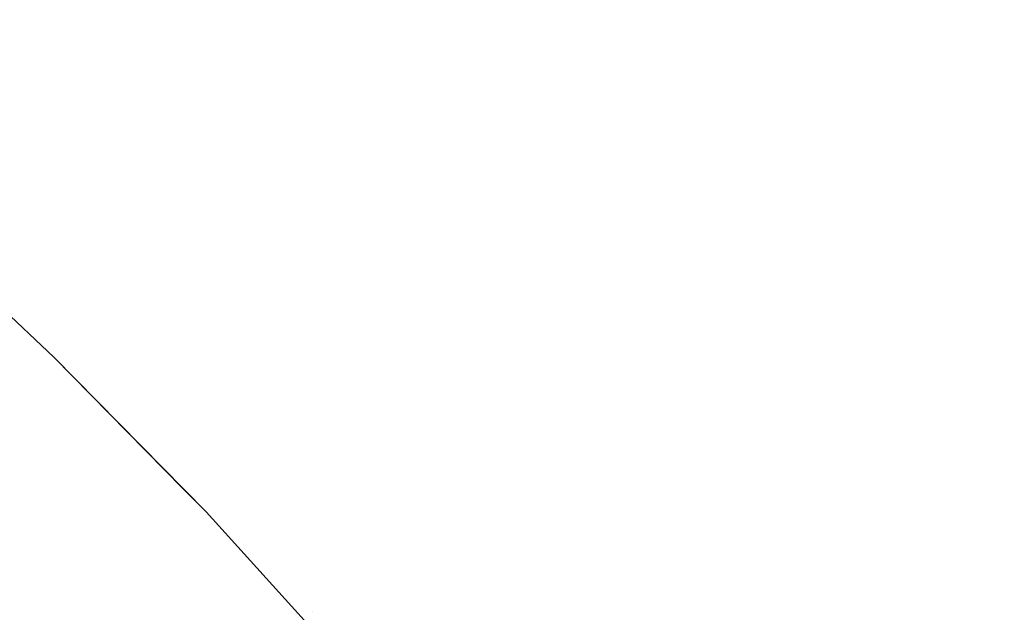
# Model space of a CAD drawing. Header units: centimetres. Extents: x -17.1 to 18.2, y 3.4 to 5.2.
# Tile 170 of 256: x -5.26227 to -5.24916, y 5.18077 to 5.18866. Entities that reach past the tile are written whole.
import ezdxf

# ---------------------------------------------------------------- set-up
doc = ezdxf.new("R2010")
doc.units = ezdxf.units.CM
doc.header["$LTSCALE"] = 2.54
doc.layers.add('Lucido design-1', color=7, linetype='Continuous')

# ---------------------------------------------------------------- blocks, each defined once
blk = doc.blocks.new('Gruppo-4-1')
at = {"color": 7, "linetype": 'Continuous', "lineweight": 9}
for points, invisible_edges in [([(-5.26437, 5.189798, -1872.67261), (-5.263455, 5.189798, -1872.668058), (-5.2618, 5.188447, -1872.668859), (-5.262699, 5.188447, -1872.673333)], 15), ([(-5.260815, 5.188447, -1872.664449), (-5.2618, 5.188447, -1872.668859), (-5.263455, 5.189798, -1872.668058), (-5.262454, 5.189798, -1872.663573)], 15), ([(-5.262454, 5.189798, -1872.663573), (-5.261368, 5.189798, -1872.659158), (-5.259748, 5.188447, -1872.660109), (-5.260815, 5.188447, -1872.664449)], 15), ([(-5.258601, 5.188447, -1872.655844), (-5.259748, 5.188447, -1872.660109), (-5.261368, 5.189798, -1872.659158), (-5.260201, 5.189798, -1872.65482)], 15), ([(-5.260201, 5.189798, -1872.65482), (-5.258956, 5.189798, -1872.650562), (-5.257377, 5.188447, -1872.651658), (-5.258601, 5.188447, -1872.655844)], 15), ([(-5.256079, 5.188447, -1872.647556), (-5.257377, 5.188447, -1872.651658), (-5.258956, 5.189798, -1872.650562), (-5.257636, 5.189798, -1872.64639)], 15), ([(-5.257636, 5.189798, -1872.64639), (-5.256245, 5.189798, -1872.642307), (-5.254711, 5.188447, -1872.643542), (-5.256079, 5.188447, -1872.647556)], 15), ([(-5.253276, 5.188447, -1872.639619), (-5.254711, 5.188447, -1872.643542), (-5.256245, 5.189798, -1872.642307), (-5.254786, 5.189798, -1872.638316)], 15), ([(-5.254786, 5.189798, -1872.638316), (-5.253261, 5.189798, -1872.634423), (-5.251778, 5.188447, -1872.635791), (-5.253276, 5.188447, -1872.639619)], 15), ([(-5.250219, 5.188447, -1872.63206), (-5.251778, 5.188447, -1872.635791), (-5.253261, 5.189798, -1872.634423), (-5.251676, 5.189798, -1872.630628)], 15), ([(-5.251676, 5.189798, -1872.630628), (-5.250034, 5.189798, -1872.626936), (-5.248605, 5.188447, -1872.62843), (-5.250219, 5.188447, -1872.63206)], 15), ([(-5.246937, 5.188447, -1872.624902), (-5.248605, 5.188447, -1872.62843), (-5.250034, 5.189798, -1872.626936), (-5.248337, 5.189798, -1872.623347)], 15), ([(18.147234, 5.186815, -1872.265514), (18.147234, 5.188913, -1872.269339), (-17.020308, 5.188913, -1872.269339), (-17.020308, 5.187727, -1872.267176)], 10), ([(-5.264233, 5.188447, -1872.682454), (-5.263511, 5.188447, -1872.677867), (-5.261865, 5.187031, -1872.678498), (-5.262575, 5.187031, -1872.683008)], 15), ([(-5.261067, 5.187031, -1872.674041), (-5.261865, 5.187031, -1872.678498), (-5.263511, 5.188447, -1872.677867), (-5.262699, 5.188447, -1872.673333)], 15), ([(-5.262699, 5.188447, -1872.673333), (-5.2618, 5.188447, -1872.668859), (-5.260182, 5.187031, -1872.669641), (-5.261067, 5.187031, -1872.674041)], 15), ([(-5.259214, 5.187031, -1872.665305), (-5.260182, 5.187031, -1872.669641), (-5.2618, 5.188447, -1872.668859), (-5.260815, 5.188447, -1872.664449)], 15), ([(-5.260815, 5.188447, -1872.664449), (-5.259748, 5.188447, -1872.660109), (-5.258164, 5.187031, -1872.661038), (-5.259214, 5.187031, -1872.665305)], 15), ([(-5.257037, 5.187031, -1872.656844), (-5.258164, 5.187031, -1872.661038), (-5.259748, 5.188447, -1872.660109), (-5.258601, 5.188447, -1872.655844)], 15), ([(-5.258601, 5.188447, -1872.655844), (-5.257377, 5.188447, -1872.651658), (-5.255833, 5.187031, -1872.652729), (-5.257037, 5.187031, -1872.656844)], 15), ([(-5.254557, 5.187031, -1872.648696), (-5.255833, 5.187031, -1872.652729), (-5.257377, 5.188447, -1872.651658), (-5.256079, 5.188447, -1872.647556)], 15), ([(-5.256079, 5.188447, -1872.647556), (-5.254711, 5.188447, -1872.643542), (-5.253212, 5.187031, -1872.644749), (-5.254557, 5.187031, -1872.648696)], 15), ([(-5.251802, 5.187031, -1872.640892), (-5.253212, 5.187031, -1872.644749), (-5.254711, 5.188447, -1872.643542), (-5.253276, 5.188447, -1872.639619)], 15), ([(-5.253276, 5.188447, -1872.639619), (-5.251778, 5.188447, -1872.635791), (-5.250328, 5.187031, -1872.637128), (-5.251802, 5.187031, -1872.640892)], 15), ([(-5.248796, 5.187031, -1872.63346), (-5.250328, 5.187031, -1872.637128), (-5.251778, 5.188447, -1872.635791), (-5.250219, 5.188447, -1872.63206)], 15), ([(-5.250219, 5.188447, -1872.63206), (-5.248605, 5.188447, -1872.62843), (-5.247208, 5.187031, -1872.629891), (-5.248796, 5.187031, -1872.63346)], 15), ([(-17.020308, 5.187727, -1872.267176), (-17.020308, 5.187023, -1872.265894), (18.147234, 5.186815, -1872.265514)], 10), ([(-5.262083, 5.185551, -1872.692549), (-5.262509, 5.185551, -1872.697102), (-5.264154, 5.187031, -1872.69679), (-5.263721, 5.187031, -1872.69216)], 15), ([(-5.263721, 5.187031, -1872.69216), (-5.263194, 5.187031, -1872.687564), (-5.261565, 5.185551, -1872.688029), (-5.262083, 5.185551, -1872.692549)], 15), ([(-5.260956, 5.185551, -1872.683549), (-5.261565, 5.185551, -1872.688029), (-5.263194, 5.187031, -1872.687564), (-5.262575, 5.187031, -1872.683008)], 15), ([(-5.262575, 5.187031, -1872.683008), (-5.261865, 5.187031, -1872.678498), (-5.260258, 5.185551, -1872.679114), (-5.260956, 5.185551, -1872.683549)], 15), ([(-5.259473, 5.185551, -1872.674731), (-5.260258, 5.185551, -1872.679114), (-5.261865, 5.187031, -1872.678498), (-5.261067, 5.187031, -1872.674041)], 15), ([(-5.261067, 5.187031, -1872.674041), (-5.260182, 5.187031, -1872.669641), (-5.258603, 5.185551, -1872.670405), (-5.259473, 5.185551, -1872.674731)], 15), ([(-5.257651, 5.185551, -1872.666141), (-5.258603, 5.185551, -1872.670405), (-5.260182, 5.187031, -1872.669641), (-5.259214, 5.187031, -1872.665305)], 15), ([(-5.259214, 5.187031, -1872.665305), (-5.258164, 5.187031, -1872.661038), (-5.256619, 5.185551, -1872.661945), (-5.257651, 5.185551, -1872.666141)], 15), ([(-5.25551, 5.185551, -1872.657821), (-5.256619, 5.185551, -1872.661945), (-5.258164, 5.187031, -1872.661038), (-5.257037, 5.187031, -1872.656844)], 15), ([(-5.257037, 5.187031, -1872.656844), (-5.255833, 5.187031, -1872.652729), (-5.254327, 5.185551, -1872.653774), (-5.25551, 5.185551, -1872.657821)], 15), ([(-5.253072, 5.185551, -1872.649808), (-5.254327, 5.185551, -1872.653774), (-5.255833, 5.187031, -1872.652729), (-5.254557, 5.187031, -1872.648696)], 15), ([(-5.254557, 5.187031, -1872.648696), (-5.253212, 5.187031, -1872.644749), (-5.25175, 5.185551, -1872.645927), (-5.253072, 5.185551, -1872.649808)], 15), ([(-5.250362, 5.185551, -1872.642134), (-5.25175, 5.185551, -1872.645927), (-5.253212, 5.187031, -1872.644749), (-5.251802, 5.187031, -1872.640892)], 15), ([(-5.251802, 5.187031, -1872.640892), (-5.250328, 5.187031, -1872.637128), (-5.248914, 5.185551, -1872.638433), (-5.250362, 5.185551, -1872.642134)], 15), ([(-5.247407, 5.185551, -1872.634826), (-5.248914, 5.185551, -1872.638433), (-5.250328, 5.187031, -1872.637128), (-5.248796, 5.187031, -1872.63346)], 15), ([(-17.020308, 5.187023, -1872.265894), (-17.020308, 5.186815, -1872.265514), (18.147234, 5.186815, -1872.265514)], 10), ([(18.147234, 5.184551, -1872.261784), (18.147234, 5.186815, -1872.265514), (-17.020308, 5.186815, -1872.265514), (-17.020308, 5.186284, -1872.26464)], 10), ([(18.147234, 5.184551, -1872.261784), (-17.020308, 5.186284, -1872.26464), (-17.020308, 5.185531, -1872.263399)], 9), ([(-5.263824, 5.186056, -1872.715514), (-5.261811, 5.184164, -1872.715514), (-5.261811, 5.184164, -1872.915514), (-5.263279, 5.185543, -1872.915514)], 10), ([(-5.261811, 5.184164, -1872.715514), (-5.263824, 5.186056, -1872.715514), (-5.26308, 5.185551, -1872.706281), (-5.261468, 5.184013, -1872.706433)], 14), ([(-17.020308, 5.185531, -1872.263399), (-17.020308, 5.184551, -1872.261784), (18.147234, 5.184551, -1872.261784)], 10), ([(-5.261727, 5.183849, -1872.921758), (-5.263339, 5.185385, -1872.921758), (-5.263288, 5.18551, -1872.918638), (-5.261674, 5.183972, -1872.918638)], 15), ([(-5.261674, 5.183972, -1872.918638), (-5.263288, 5.18551, -1872.918638), (-5.263279, 5.185543, -1872.915514), (-5.261811, 5.184164, -1872.915514)], 11), ([(-5.261234, 5.184013, -1872.701909), (-5.261468, 5.184013, -1872.706433), (-5.26308, 5.185551, -1872.706281), (-5.262842, 5.185551, -1872.701681)], 15), ([(-5.262842, 5.185551, -1872.701681), (-5.262509, 5.185551, -1872.697102), (-5.260906, 5.184013, -1872.697406), (-5.261234, 5.184013, -1872.701909)], 15), ([(-5.260487, 5.184013, -1872.692928), (-5.260906, 5.184013, -1872.697406), (-5.262509, 5.185551, -1872.697102), (-5.262083, 5.185551, -1872.692549)], 15), ([(-5.262083, 5.185551, -1872.692549), (-5.261565, 5.185551, -1872.688029), (-5.259978, 5.184013, -1872.688483), (-5.260487, 5.184013, -1872.692928)], 15), ([(-5.259379, 5.184013, -1872.684076), (-5.259978, 5.184013, -1872.688483), (-5.261565, 5.185551, -1872.688029), (-5.260956, 5.185551, -1872.683549)], 15), ([(-5.260956, 5.185551, -1872.683549), (-5.260258, 5.185551, -1872.679114), (-5.258692, 5.184013, -1872.679715), (-5.259379, 5.184013, -1872.684076)], 15), ([(-5.25792, 5.184013, -1872.675404), (-5.258692, 5.184013, -1872.679715), (-5.260258, 5.185551, -1872.679114), (-5.259473, 5.185551, -1872.674731)], 15), ([(-5.259473, 5.185551, -1872.674731), (-5.258603, 5.185551, -1872.670405), (-5.257065, 5.184013, -1872.671149), (-5.25792, 5.184013, -1872.675404)], 15), ([(-5.256129, 5.184013, -1872.666956), (-5.257065, 5.184013, -1872.671149), (-5.258603, 5.185551, -1872.670405), (-5.257651, 5.185551, -1872.666141)], 15), ([(-5.257651, 5.185551, -1872.666141), (-5.256619, 5.185551, -1872.661945), (-5.255114, 5.184013, -1872.662828), (-5.256129, 5.184013, -1872.666956)], 15), ([(-5.254023, 5.184013, -1872.658773), (-5.255114, 5.184013, -1872.662828), (-5.256619, 5.185551, -1872.661945), (-5.25551, 5.185551, -1872.657821)], 15), ([(-5.25551, 5.185551, -1872.657821), (-5.254327, 5.185551, -1872.653774), (-5.252859, 5.184013, -1872.654792), (-5.254023, 5.184013, -1872.658773)], 15), ([(-5.251625, 5.184013, -1872.650892), (-5.252859, 5.184013, -1872.654792), (-5.254327, 5.185551, -1872.653774), (-5.253072, 5.185551, -1872.649808)], 15), ([(-5.253072, 5.185551, -1872.649808), (-5.25175, 5.185551, -1872.645927), (-5.250324, 5.184013, -1872.647074), (-5.251625, 5.184013, -1872.650892)], 15), ([(-5.24896, 5.184013, -1872.643344), (-5.250324, 5.184013, -1872.647074), (-5.25175, 5.185551, -1872.645927), (-5.250362, 5.185551, -1872.642134)], 15), ([(-5.250362, 5.185551, -1872.642134), (-5.248914, 5.185551, -1872.638433), (-5.247535, 5.184013, -1872.639704), (-5.24896, 5.184013, -1872.643344)], 15), ([(-5.261815, 5.183645, -1872.924868), (-5.263423, 5.185177, -1872.924868), (-5.263339, 5.185385, -1872.921758), (-5.261727, 5.183849, -1872.921758)], 15), ([(-5.261937, 5.183361, -1872.927965), (-5.26354, 5.184887, -1872.927965), (-5.263423, 5.185177, -1872.924868), (-5.261815, 5.183645, -1872.924868)], 15), ([(-5.262095, 5.182996, -1872.931044), (-5.26369, 5.184516, -1872.931044), (-5.26354, 5.184887, -1872.927965), (-5.261937, 5.183361, -1872.927965)], 15), ([(18.147234, 5.182127, -1872.258156), (18.147234, 5.184551, -1872.261784), (-17.020308, 5.184551, -1872.261784), (-17.020308, 5.183203, -1872.259766)], 10), ([(-5.262286, 5.182553, -1872.934101), (-5.263873, 5.184064, -1872.934101), (-5.26369, 5.184516, -1872.931044), (-5.262095, 5.182996, -1872.931044)], 15), ([(-5.261811, 5.184164, -1872.715514), (-5.259786, 5.182105, -1872.715514), (-5.259786, 5.182105, -1872.915514), (-5.260089, 5.182413, -1872.915514)], 10), ([(-5.260089, 5.182413, -1872.915514), (-5.261811, 5.184164, -1872.915514), (-5.261811, 5.184164, -1872.715514)], 10), ([(-5.261468, 5.184013, -1872.706433), (-5.259899, 5.182418, -1872.706581), (-5.259786, 5.182105, -1872.715514), (-5.261811, 5.184164, -1872.715514)], 11), ([(-5.261811, 5.184164, -1872.915514), (-5.260089, 5.182413, -1872.915514), (-5.260102, 5.182378, -1872.918638), (-5.261674, 5.183972, -1872.918638)], 14), ([(-5.259669, 5.182418, -1872.702132), (-5.259899, 5.182418, -1872.706581), (-5.261468, 5.184013, -1872.706433), (-5.261234, 5.184013, -1872.701909)], 15), ([(-5.261234, 5.184013, -1872.701909), (-5.260906, 5.184013, -1872.697406), (-5.259347, 5.182418, -1872.697701), (-5.259669, 5.182418, -1872.702132)], 15), ([(-5.258934, 5.182418, -1872.693296), (-5.259347, 5.182418, -1872.697701), (-5.260906, 5.184013, -1872.697406), (-5.260487, 5.184013, -1872.692928)], 15), ([(-5.260487, 5.184013, -1872.692928), (-5.259978, 5.184013, -1872.688483), (-5.258433, 5.182418, -1872.688924), (-5.258934, 5.182418, -1872.693296)], 15), ([(-5.257844, 5.182418, -1872.684589), (-5.258433, 5.182418, -1872.688924), (-5.259978, 5.184013, -1872.688483), (-5.259379, 5.184013, -1872.684076)], 15), ([(-5.259379, 5.184013, -1872.684076), (-5.258692, 5.184013, -1872.679715), (-5.257169, 5.182418, -1872.680299), (-5.257844, 5.182418, -1872.684589)], 15), ([(-5.256409, 5.182418, -1872.676059), (-5.257169, 5.182418, -1872.680299), (-5.258692, 5.184013, -1872.679715), (-5.25792, 5.184013, -1872.675404)], 15), ([(-5.25792, 5.184013, -1872.675404), (-5.257065, 5.184013, -1872.671149), (-5.255568, 5.182418, -1872.671873), (-5.256409, 5.182418, -1872.676059)], 15), ([(-5.254647, 5.182418, -1872.667748), (-5.255568, 5.182418, -1872.671873), (-5.257065, 5.184013, -1872.671149), (-5.256129, 5.184013, -1872.666956)], 15), ([(-5.256129, 5.184013, -1872.666956), (-5.255114, 5.184013, -1872.662828), (-5.253648, 5.182418, -1872.663688), (-5.254647, 5.182418, -1872.667748)], 15), ([(-5.252575, 5.182418, -1872.659699), (-5.253648, 5.182418, -1872.663688), (-5.255114, 5.184013, -1872.662828), (-5.254023, 5.184013, -1872.658773)], 15), ([(-5.254023, 5.184013, -1872.658773), (-5.252859, 5.184013, -1872.654792), (-5.25143, 5.182418, -1872.655783), (-5.252575, 5.182418, -1872.659699)], 15), ([(-5.250217, 5.182418, -1872.651946), (-5.25143, 5.182418, -1872.655783), (-5.252859, 5.184013, -1872.654792), (-5.251625, 5.184013, -1872.650892)], 15), ([(-5.251625, 5.184013, -1872.650892), (-5.250324, 5.184013, -1872.647074), (-5.248937, 5.182418, -1872.648191), (-5.250217, 5.182418, -1872.651946)], 15), ([(-5.247595, 5.182418, -1872.644522), (-5.248937, 5.182418, -1872.648191), (-5.250324, 5.184013, -1872.647074), (-5.24896, 5.184013, -1872.643344)], 15), ([(-5.261674, 5.183972, -1872.918638), (-5.260102, 5.182378, -1872.918638), (-5.260158, 5.182258, -1872.921758), (-5.261727, 5.183849, -1872.921758)], 15), ([(-5.261727, 5.183849, -1872.921758), (-5.260158, 5.182258, -1872.921758), (-5.260249, 5.182058, -1872.924868), (-5.261815, 5.183645, -1872.924868)], 15), ([(-5.261815, 5.183645, -1872.924868), (-5.260249, 5.182058, -1872.924868), (-5.260377, 5.181779, -1872.927965), (-5.261937, 5.183361, -1872.927965)], 15), ([(-5.261937, 5.183361, -1872.927965), (-5.260377, 5.181779, -1872.927965), (-5.260542, 5.181421, -1872.931044), (-5.262095, 5.182996, -1872.931044)], 15), ([(-17.020308, 5.183203, -1872.259766), (-17.020308, 5.182127, -1872.258156), (18.147234, 5.182127, -1872.258156)], 10), ([(-5.262095, 5.182996, -1872.931044), (-5.260542, 5.181421, -1872.931044), (-5.260741, 5.180986, -1872.934101), (-5.262286, 5.182553, -1872.934101)], 15), ([(-5.262286, 5.182553, -1872.934101), (-5.260741, 5.180986, -1872.934101), (-5.260976, 5.180475, -1872.93713), (-5.26251, 5.182031, -1872.93713)], 15), ([(-5.258633, 5.180615, -1872.921758), (-5.260158, 5.182258, -1872.921758), (-5.260102, 5.182378, -1872.918638), (-5.258575, 5.180733, -1872.918638)], 15), ([(-5.260102, 5.182378, -1872.918638), (-5.260089, 5.182413, -1872.915514), (-5.259786, 5.182105, -1872.915514)], 9), ([(-5.258575, 5.180733, -1872.918638), (-5.260102, 5.182378, -1872.918638), (-5.259786, 5.182105, -1872.915514)], 11), ([(-5.259786, 5.182105, -1872.715514), (-5.259899, 5.182418, -1872.706581), (-5.258374, 5.180772, -1872.706726)], 11), ([(-5.258148, 5.180772, -1872.702347), (-5.258374, 5.180772, -1872.706726), (-5.259899, 5.182418, -1872.706581), (-5.259669, 5.182418, -1872.702132)], 15), ([(-5.259669, 5.182418, -1872.702132), (-5.259347, 5.182418, -1872.697701), (-5.257831, 5.180772, -1872.697988), (-5.258148, 5.180772, -1872.702347)], 15), ([(-5.257425, 5.180772, -1872.693655), (-5.257831, 5.180772, -1872.697988), (-5.259347, 5.182418, -1872.697701), (-5.258934, 5.182418, -1872.693296)], 15), ([(-5.258934, 5.182418, -1872.693296), (-5.258433, 5.182418, -1872.688924), (-5.256932, 5.180772, -1872.689353), (-5.257425, 5.180772, -1872.693655)], 15), ([(-5.256352, 5.180772, -1872.685088), (-5.256932, 5.180772, -1872.689353), (-5.258433, 5.182418, -1872.688924), (-5.257844, 5.182418, -1872.684589)], 15), ([(-5.257844, 5.182418, -1872.684589), (-5.257169, 5.182418, -1872.680299), (-5.255688, 5.180772, -1872.680867), (-5.256352, 5.180772, -1872.685088)], 15), ([(-5.254941, 5.180772, -1872.676695), (-5.255688, 5.180772, -1872.680867), (-5.257169, 5.182418, -1872.680299), (-5.256409, 5.182418, -1872.676059)], 15), ([(-5.256409, 5.182418, -1872.676059), (-5.255568, 5.182418, -1872.671873), (-5.254113, 5.180772, -1872.672577), (-5.254941, 5.180772, -1872.676695)], 15), ([(-5.253207, 5.180772, -1872.668518), (-5.254113, 5.180772, -1872.672577), (-5.255568, 5.182418, -1872.671873), (-5.254647, 5.182418, -1872.667748)], 15), ([(-5.254647, 5.182418, -1872.667748), (-5.253648, 5.182418, -1872.663688), (-5.252224, 5.180772, -1872.664524), (-5.253207, 5.180772, -1872.668518)], 15), ([(-5.251169, 5.180772, -1872.660599), (-5.252224, 5.180772, -1872.664524), (-5.253648, 5.182418, -1872.663688), (-5.252575, 5.182418, -1872.659699)], 15), ([(-5.252575, 5.182418, -1872.659699), (-5.25143, 5.182418, -1872.655783), (-5.250042, 5.180772, -1872.656746), (-5.251169, 5.180772, -1872.660599)], 15), ([(-5.248848, 5.180772, -1872.652971), (-5.250042, 5.180772, -1872.656746), (-5.25143, 5.182418, -1872.655783), (-5.250217, 5.182418, -1872.651946)], 15), ([(-5.250217, 5.182418, -1872.651946), (-5.248937, 5.182418, -1872.648191), (-5.247589, 5.180772, -1872.649277), (-5.248848, 5.180772, -1872.652971)], 15), ([(-5.258728, 5.180419, -1872.924868), (-5.260249, 5.182058, -1872.924868), (-5.260158, 5.182258, -1872.921758), (-5.258633, 5.180615, -1872.921758)], 15), ([(18.147234, 5.179547, -1872.254638), (18.147234, 5.182127, -1872.258156), (-17.020308, 5.182127, -1872.258156), (-17.020308, 5.180753, -1872.256282)], 10), ([(-5.258862, 5.180145, -1872.927965), (-5.260377, 5.181779, -1872.927965), (-5.260249, 5.182058, -1872.924868), (-5.258728, 5.180419, -1872.924868)], 15), ([(-5.259786, 5.182105, -1872.915514), (-5.259786, 5.182105, -1872.715514), (-5.257755, 5.179868, -1872.715514), (-5.257755, 5.179868, -1872.915514)], 5), ([(-5.258374, 5.180772, -1872.706726), (-5.257755, 5.179868, -1872.715514), (-5.259786, 5.182105, -1872.715514)], 9), ([(-5.259786, 5.182105, -1872.915514), (-5.257755, 5.179868, -1872.915514), (-5.258575, 5.180733, -1872.918638)], 10), ([(-5.26251, 5.182031, -1872.93713), (-5.260976, 5.180475, -1872.93713), (-5.261244, 5.179889, -1872.940129), (-5.262768, 5.181434, -1872.940129)], 15), ([(-5.259032, 5.179794, -1872.931044), (-5.260542, 5.181421, -1872.931044), (-5.260377, 5.181779, -1872.927965), (-5.258862, 5.180145, -1872.927965)], 15), ([(-5.262768, 5.181434, -1872.940129), (-5.261244, 5.179889, -1872.940129), (-5.261547, 5.17923, -1872.943094), (-5.263058, 5.180763, -1872.943094)], 15), ([(-5.25924, 5.179368, -1872.934101), (-5.260741, 5.180986, -1872.934101), (-5.260542, 5.181421, -1872.931044), (-5.259032, 5.179794, -1872.931044)], 15), ([(-5.259484, 5.178867, -1872.93713), (-5.260976, 5.180475, -1872.93713), (-5.260741, 5.180986, -1872.934101), (-5.25924, 5.179368, -1872.934101)], 15), ([(-5.256672, 5.179077, -1872.702557), (-5.256895, 5.179077, -1872.706865), (-5.258374, 5.180772, -1872.706726), (-5.258148, 5.180772, -1872.702347)], 15), ([(-5.258374, 5.180772, -1872.706726), (-5.256895, 5.179077, -1872.706865), (-5.257755, 5.179868, -1872.715514)], 11), ([(-5.258148, 5.180772, -1872.702347), (-5.257831, 5.180772, -1872.697988), (-5.25636, 5.179077, -1872.698267), (-5.256672, 5.179077, -1872.702557)], 15), ([(-5.255961, 5.179077, -1872.694002), (-5.25636, 5.179077, -1872.698267), (-5.257831, 5.180772, -1872.697988), (-5.257425, 5.180772, -1872.693655)], 15), ([(-5.257425, 5.180772, -1872.693655), (-5.256932, 5.180772, -1872.689353), (-5.255475, 5.179077, -1872.689769), (-5.255961, 5.179077, -1872.694002)], 15), ([(-5.254905, 5.179077, -1872.685572), (-5.255475, 5.179077, -1872.689769), (-5.256932, 5.180772, -1872.689353), (-5.256352, 5.180772, -1872.685088)], 15), ([(-5.256352, 5.180772, -1872.685088), (-5.255688, 5.180772, -1872.680867), (-5.254251, 5.179077, -1872.681418), (-5.254905, 5.179077, -1872.685572)], 15), ([(-5.253516, 5.179077, -1872.677312), (-5.254251, 5.179077, -1872.681418), (-5.255688, 5.180772, -1872.680867), (-5.254941, 5.180772, -1872.676695)], 15), ([(-5.254941, 5.180772, -1872.676695), (-5.254113, 5.180772, -1872.672577), (-5.252701, 5.179077, -1872.67326), (-5.253516, 5.179077, -1872.677312)], 15), ([(-5.251809, 5.179077, -1872.669266), (-5.252701, 5.179077, -1872.67326), (-5.254113, 5.180772, -1872.672577), (-5.253207, 5.180772, -1872.668518)], 15), ([(-5.253207, 5.180772, -1872.668518), (-5.252224, 5.180772, -1872.664524), (-5.250843, 5.179077, -1872.665335), (-5.251809, 5.179077, -1872.669266)], 15), ([(-5.249804, 5.179077, -1872.661472), (-5.250843, 5.179077, -1872.665335), (-5.252224, 5.180772, -1872.664524), (-5.251169, 5.180772, -1872.660599)], 15), ([(-5.251169, 5.180772, -1872.660599), (-5.250042, 5.180772, -1872.656746), (-5.248695, 5.179077, -1872.657681), (-5.249804, 5.179077, -1872.661472)], 15), ([(-5.24752, 5.179077, -1872.653966), (-5.248695, 5.179077, -1872.657681), (-5.250042, 5.180772, -1872.656746), (-5.248848, 5.180772, -1872.652971)], 15)]:
    blk.add_3dface(points, dxfattribs=dict(at, invisible_edges=invisible_edges))
blk = doc.blocks.new('Gruppo-5-1')
at = {"color": 7}
blk.add_blockref('Gruppo-4-1', (0, 0), dxfattribs=at)

msp = doc.modelspace()

# ---------------------------------------------------------------- block references
at = {"layer": 'Lucido design-1', "color": 7}
msp.add_blockref('Gruppo-5-1', (0, 0), dxfattribs=at)

doc.saveas('drawing.dxf')
